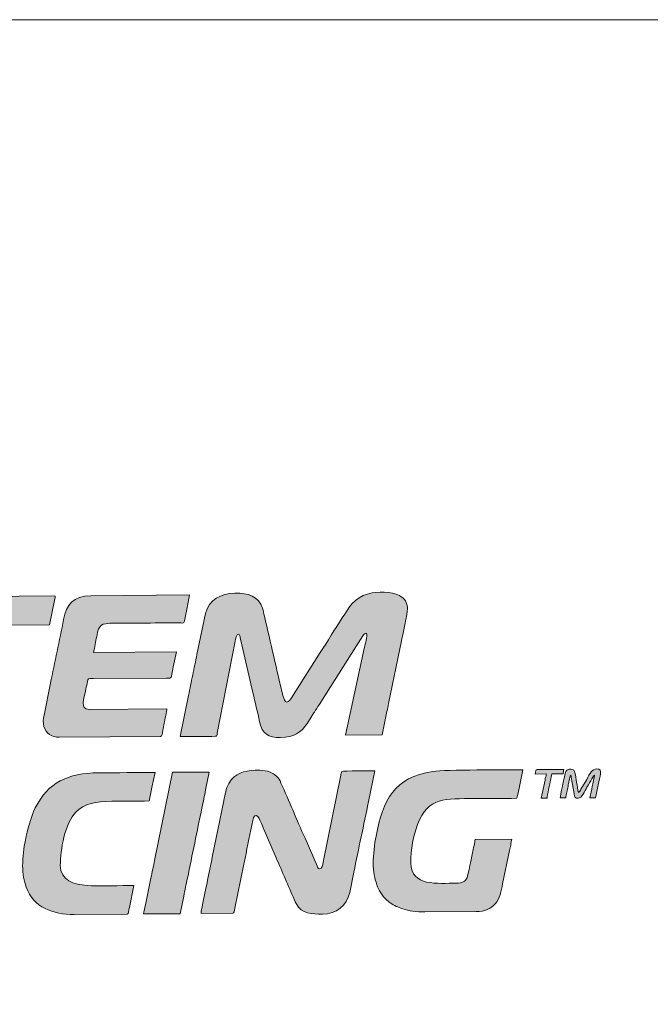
# Model space of a CAD drawing. Header units: millimetres. Extents: x 7 to 595, y -296 to -6.
# Tile 115 of 131: x 444 to 456, y -129 to -111. Entities that reach past the tile are written whole.
import ezdxf

# ---------------------------------------------------------------- set-up
doc = ezdxf.new("R2010")
doc.units = ezdxf.units.MM
doc.header["$MEASUREMENT"] = 0
doc.layers.add('Layer 1', color=7, linetype='Continuous', lineweight=0)

# ---------------------------------------------------------------- blocks, each defined once
blk = doc.blocks.new('Block_35')
at = {"layer": 'Layer 1', "color": 240, "lineweight": 0, "true_color": 0xed2224}
blk.add_open_spline([(496.406, -118.691), (496.406, -118.691), (496.406, -146.709), (496.406, -146.709), (496.406, -146.709), (426.406, -146.709), (426.406, -146.709), (426.406, -146.709), (426.406, -120.709), (426.406, -120.709), (426.406, -115.209), (430.906, -110.709), (436.406, -110.709), (436.406, -110.709), (496.406, -110.709), (496.406, -110.709)], degree=3, knots=[0, 0, 0, 0, 1, 1, 1, 2, 2, 2, 3, 3, 3, 4, 4, 4, 5, 5, 5, 5], dxfattribs=at)
blk = doc.blocks.new('Block_38')
at = {"layer": 'Layer 1', "true_color": 0x100d12, "transparency": 33554687}
h = blk.add_hatch(color=188, dxfattribs=at)
edge = h.paths.add_edge_path()
edge.add_spline(control_points=[(442.046, -122.18), (442.046, -122.18), (443.042, -122.173), (443.042, -122.173), (443.041, -122.199), (443.034, -122.217), (443.03, -122.237), (442.961, -122.567), (442.898, -122.911), (442.825, -123.236), (442.806, -123.326), (442.789, -123.409), (442.772, -123.499), (442.772, -123.499), (442.608, -124.305), (442.608, -124.305), (442.608, -124.305), (443.299, -124.3), (443.299, -124.3), (443.299, -124.3), (443.68, -122.438), (443.68, -122.438), (443.69, -122.387), (443.732, -122.206), (443.733, -122.168), (443.733, -122.168), (444.735, -122.16), (444.735, -122.16), (444.735, -122.16), (444.837, -121.67), (444.837, -121.67), (444.842, -121.648), (444.861, -121.613), (444.828, -121.614), (444.828, -121.614), (442.174, -121.633), (442.174, -121.633), (442.149, -121.633), (442.15, -121.662), (442.145, -121.687), (442.145, -121.687), (442.101, -121.898), (442.101, -121.898), (442.091, -121.947), (442.082, -121.989), (442.073, -122.035), (442.066, -122.076), (442.047, -122.138), (442.046, -122.18)], knot_values=[0, 0, 0, 0, 1, 1, 1, 2, 2, 2, 3, 3, 3, 4, 4, 4, 5, 5, 5, 6, 6, 6, 7, 7, 7, 8, 8, 8, 9, 9, 9, 10, 10, 10, 11, 11, 11, 12, 12, 12, 13, 13, 13, 14, 14, 14, 15, 15, 15, 16, 16, 16, 16], degree=3, periodic=0)
h = blk.add_hatch(color=188, dxfattribs=at)
edge = h.paths.add_edge_path()
edge.add_spline(control_points=[(444.917, -124.288), (444.917, -124.288), (446.839, -124.274), (446.839, -124.274), (446.865, -124.274), (446.869, -124.209), (446.879, -124.156), (446.888, -124.108), (446.897, -124.067), (446.906, -124.019), (446.916, -123.968), (446.96, -123.784), (446.959, -123.748), (446.959, -123.748), (445.487, -123.759), (445.487, -123.759), (445.304, -123.76), (445.391, -123.56), (445.426, -123.376), (445.435, -123.325), (445.447, -123.283), (445.456, -123.234), (445.468, -123.168), (445.447, -123.178), (445.572, -123.178), (445.572, -123.178), (446.948, -123.168), (446.948, -123.168), (447.066, -123.167), (447.021, -123.2), (447.078, -122.952), (447.078, -122.952), (447.138, -122.668), (447.138, -122.668), (447.138, -122.668), (445.569, -122.68), (445.569, -122.68), (445.58, -122.656), (445.591, -122.568), (445.6, -122.532), (445.611, -122.48), (445.62, -122.434), (445.629, -122.383), (445.649, -122.279), (445.662, -122.186), (445.754, -122.149), (445.839, -122.114), (446.322, -122.128), (446.463, -122.127), (446.705, -122.125), (446.947, -122.123), (447.189, -122.122), (447.298, -122.121), (447.274, -122.173), (447.327, -121.9), (447.327, -121.9), (447.386, -121.595), (447.386, -121.595), (447.386, -121.595), (445.519, -121.609), (445.519, -121.609), (445.178, -121.611), (445.059, -121.776), (445.004, -122.061), (444.927, -122.458), (444.833, -122.871), (444.757, -123.266), (444.757, -123.266), (444.633, -123.872), (444.633, -123.872), (444.619, -123.945), (444.613, -124.013), (444.631, -124.083), (444.664, -124.21), (444.787, -124.289), (444.917, -124.288)], knot_values=[0, 0, 0, 0, 1, 1, 1, 2, 2, 2, 3, 3, 3, 4, 4, 4, 5, 5, 5, 6, 6, 6, 7, 7, 7, 8, 8, 8, 9, 9, 9, 10, 10, 10, 11, 11, 11, 12, 12, 12, 13, 13, 13, 14, 14, 14, 15, 15, 15, 16, 16, 16, 17, 17, 17, 18, 18, 18, 19, 19, 19, 20, 20, 20, 21, 21, 21, 22, 22, 22, 23, 23, 23, 24, 24, 24, 25, 25, 25, 25], degree=3, periodic=0)
h = blk.add_hatch(color=188, dxfattribs=at)
edge = h.paths.add_edge_path()
edge.add_spline(control_points=[(447.205, -124.272), (447.347, -124.271), (447.738, -124.275), (447.87, -124.268), (447.913, -124.265), (447.902, -124.253), (447.909, -124.211), (447.909, -124.211), (448.249, -122.466), (448.249, -122.466), (448.257, -122.425), (448.268, -122.335), (448.311, -122.335), (448.335, -122.335), (448.336, -122.363), (448.342, -122.387), (448.348, -122.413), (448.35, -122.43), (448.356, -122.456), (448.356, -122.456), (448.583, -123.437), (448.583, -123.437), (448.624, -123.622), (448.672, -123.808), (448.711, -123.998), (448.756, -124.218), (448.874, -124.294), (449.106, -124.293), (449.359, -124.291), (449.492, -124.198), (449.616, -124.019), (449.616, -124.019), (449.703, -123.878), (449.703, -123.878), (449.717, -123.852), (449.731, -123.834), (449.746, -123.811), (449.776, -123.765), (449.805, -123.718), (449.835, -123.672), (449.835, -123.672), (450.052, -123.33), (450.052, -123.33), (450.068, -123.306), (450.08, -123.287), (450.096, -123.264), (450.112, -123.239), (450.122, -123.22), (450.138, -123.195), (450.138, -123.195), (450.445, -122.716), (450.445, -122.716), (450.46, -122.689), (450.472, -122.673), (450.488, -122.648), (450.488, -122.648), (450.665, -122.369), (450.665, -122.369), (450.681, -122.342), (450.69, -122.318), (450.731, -122.317), (450.751, -122.404), (450.714, -122.493), (450.691, -122.607), (450.691, -122.607), (450.337, -124.249), (450.337, -124.249), (450.337, -124.249), (451.028, -124.244), (451.028, -124.244), (451.028, -124.244), (451.119, -123.798), (451.119, -123.798), (451.13, -123.744), (451.138, -123.701), (451.149, -123.649), (451.149, -123.649), (451.394, -122.463), (451.394, -122.463), (451.409, -122.386), (451.509, -121.928), (451.508, -121.862), (451.507, -121.735), (451.454, -121.658), (451.355, -121.607), (451.197, -121.528), (450.943, -121.522), (450.768, -121.572), (450.487, -121.651), (450.403, -121.831), (450.272, -122.03), (450.133, -122.241), (449.995, -122.475), (449.857, -122.685), (449.857, -122.685), (449.344, -123.49), (449.344, -123.49), (449.292, -123.572), (449.211, -123.728), (449.157, -123.517), (449.033, -123.024), (448.921, -122.495), (448.801, -121.998), (448.788, -121.946), (448.779, -121.893), (448.765, -121.847), (448.691, -121.612), (448.496, -121.559), (448.243, -121.561), (447.98, -121.563), (447.751, -121.689), (447.686, -121.945), (447.686, -121.945), (447.526, -122.721), (447.526, -122.721), (447.496, -122.849), (447.475, -122.981), (447.445, -123.109), (447.431, -123.171), (447.418, -123.24), (447.406, -123.303), (447.393, -123.368), (447.378, -123.433), (447.366, -123.497), (447.366, -123.497), (447.205, -124.272), (447.205, -124.272)], knot_values=[0, 0, 0, 0, 1, 1, 1, 2, 2, 2, 3, 3, 3, 4, 4, 4, 5, 5, 5, 6, 6, 6, 7, 7, 7, 8, 8, 8, 9, 9, 9, 10, 10, 10, 11, 11, 11, 12, 12, 12, 13, 13, 13, 14, 14, 14, 15, 15, 15, 16, 16, 16, 17, 17, 17, 18, 18, 18, 19, 19, 19, 20, 20, 20, 21, 21, 21, 22, 22, 22, 23, 23, 23, 24, 24, 24, 25, 25, 25, 26, 26, 26, 27, 27, 27, 28, 28, 28, 29, 29, 29, 30, 30, 30, 31, 31, 31, 32, 32, 32, 33, 33, 33, 34, 34, 34, 35, 35, 35, 36, 36, 36, 37, 37, 37, 38, 38, 38, 39, 39, 39, 40, 40, 40, 41, 41, 41, 42, 42, 42, 42], degree=3, periodic=0)
h = blk.add_hatch(color=188, dxfattribs=at)
edge = h.paths.add_edge_path()
edge.add_spline(control_points=[(444.229, -126.72), (444.23, -126.876), (444.256, -127.007), (444.297, -127.125), (444.43, -127.507), (444.808, -127.642), (445.204, -127.639), (445.204, -127.639), (446.206, -127.632), (446.206, -127.632), (446.232, -127.632), (446.237, -127.562), (446.247, -127.508), (446.247, -127.508), (446.334, -127.092), (446.334, -127.092), (446.115, -127.094), (445.638, -127.105), (445.449, -127.091), (445.203, -127.073), (444.943, -126.999), (444.941, -126.708), (444.939, -126.423), (445.031, -125.91), (445.233, -125.705), (445.403, -125.533), (445.611, -125.5), (445.914, -125.498), (446.149, -125.496), (446.384, -125.495), (446.619, -125.493), (446.632, -125.465), (446.691, -125.149), (446.705, -125.09), (446.705, -125.09), (446.733, -124.953), (446.733, -124.953), (446.378, -124.955), (446.023, -124.958), (445.668, -124.96), (445.08, -124.965), (444.705, -125.144), (444.468, -125.624), (444.381, -125.8), (444.319, -126.043), (444.281, -126.235), (444.251, -126.382), (444.228, -126.543), (444.229, -126.72)], knot_values=[0, 0, 0, 0, 1, 1, 1, 2, 2, 2, 3, 3, 3, 4, 4, 4, 5, 5, 5, 6, 6, 6, 7, 7, 7, 8, 8, 8, 9, 9, 9, 10, 10, 10, 11, 11, 11, 12, 12, 12, 13, 13, 13, 14, 14, 14, 15, 15, 15, 16, 16, 16, 16], degree=3, periodic=0)
h = blk.add_hatch(color=188, dxfattribs=at)
edge = h.paths.add_edge_path()
edge.add_spline(control_points=[(446.517, -127.63), (446.517, -127.63), (447.209, -127.625), (447.209, -127.625), (447.209, -127.625), (447.276, -127.293), (447.276, -127.293), (447.298, -127.182), (447.32, -127.071), (447.345, -126.956), (447.44, -126.514), (447.525, -126.064), (447.62, -125.621), (447.644, -125.506), (447.667, -125.395), (447.689, -125.284), (447.689, -125.284), (447.756, -124.945), (447.756, -124.945), (447.756, -124.945), (447.065, -124.95), (447.065, -124.95), (447.065, -124.95), (446.724, -126.618), (446.724, -126.618), (446.702, -126.729), (446.679, -126.84), (446.655, -126.955), (446.655, -126.955), (446.551, -127.457), (446.551, -127.457), (446.541, -127.509), (446.521, -127.579), (446.517, -127.63)], knot_values=[0, 0, 0, 0, 1, 1, 1, 2, 2, 2, 3, 3, 3, 4, 4, 4, 5, 5, 5, 6, 6, 6, 7, 7, 7, 8, 8, 8, 9, 9, 9, 10, 10, 10, 11, 11, 11, 11], degree=3, periodic=0)
h = blk.add_hatch(color=188, dxfattribs=at)
edge = h.paths.add_edge_path()
edge.add_spline(control_points=[(447.603, -127.622), (447.603, -127.622), (448.204, -127.618), (448.204, -127.618), (448.231, -127.617), (448.23, -127.571), (448.242, -127.518), (448.242, -127.518), (448.412, -126.69), (448.412, -126.69), (448.427, -126.613), (448.445, -126.536), (448.46, -126.456), (448.475, -126.38), (448.491, -126.298), (448.509, -126.216), (448.509, -126.216), (448.582, -125.863), (448.582, -125.863), (448.587, -125.84), (448.588, -125.826), (448.597, -125.808), (448.662, -125.67), (448.745, -125.927), (448.776, -126), (448.776, -126), (449.003, -126.522), (449.003, -126.522), (449.116, -126.772), (449.23, -127.052), (449.343, -127.305), (449.361, -127.346), (449.379, -127.393), (449.401, -127.434), (449.512, -127.637), (449.701, -127.634), (449.898, -127.633), (450.17, -127.631), (450.356, -127.474), (450.415, -127.223), (450.415, -127.223), (450.493, -126.84), (450.493, -126.84), (450.579, -126.397), (450.683, -125.947), (450.768, -125.505), (450.768, -125.505), (450.888, -124.923), (450.888, -124.923), (450.853, -124.923), (450.28, -124.918), (450.265, -124.934), (450.257, -124.942), (450.249, -124.994), (450.247, -125.005), (450.247, -125.005), (449.911, -126.65), (449.911, -126.65), (449.9, -126.706), (449.896, -126.776), (449.843, -126.776), (449.816, -126.776), (449.806, -126.741), (449.796, -126.719), (449.796, -126.719), (449.569, -126.197), (449.569, -126.197), (449.415, -125.853), (449.27, -125.497), (449.115, -125.154), (449.087, -125.092), (449.076, -125.069), (449.03, -125.024), (448.991, -124.985), (448.955, -124.963), (448.898, -124.943), (448.846, -124.925), (448.788, -124.91), (448.717, -124.911), (448.717, -124.911), (448.627, -124.911), (448.627, -124.911), (448.415, -124.924), (448.249, -124.959), (448.128, -125.161), (448.072, -125.254), (448.06, -125.372), (448.034, -125.493), (448.034, -125.493), (447.816, -126.555), (447.816, -126.555), (447.793, -126.672), (447.766, -126.792), (447.743, -126.909), (447.732, -126.971), (447.602, -127.565), (447.603, -127.622)], knot_values=[0, 0, 0, 0, 1, 1, 1, 2, 2, 2, 3, 3, 3, 4, 4, 4, 5, 5, 5, 6, 6, 6, 7, 7, 7, 8, 8, 8, 9, 9, 9, 10, 10, 10, 11, 11, 11, 12, 12, 12, 13, 13, 13, 14, 14, 14, 15, 15, 15, 16, 16, 16, 17, 17, 17, 18, 18, 18, 19, 19, 19, 20, 20, 20, 21, 21, 21, 22, 22, 22, 23, 23, 23, 24, 24, 24, 25, 25, 25, 26, 26, 26, 27, 27, 27, 28, 28, 28, 29, 29, 29, 30, 30, 30, 31, 31, 31, 32, 32, 32, 32], degree=3, periodic=0)
h = blk.add_hatch(color=188, dxfattribs=at)
edge = h.paths.add_edge_path()
edge.add_spline(control_points=[(450.859, -126.672), (450.859, -126.737), (450.868, -126.827), (450.878, -126.889), (450.89, -126.964), (450.905, -127.013), (450.927, -127.077), (450.964, -127.184), (451.032, -127.291), (451.115, -127.367), (451.128, -127.379), (451.132, -127.379), (451.145, -127.391), (451.161, -127.404), (451.161, -127.406), (451.179, -127.419), (451.266, -127.478), (451.319, -127.501), (451.417, -127.533), (451.534, -127.571), (451.677, -127.592), (451.833, -127.591), (451.833, -127.591), (452.808, -127.584), (452.808, -127.584), (452.967, -127.583), (453.075, -127.54), (453.172, -127.435), (453.25, -127.35), (453.282, -127.193), (453.307, -127.06), (453.307, -127.06), (453.438, -126.427), (453.438, -126.427), (453.444, -126.394), (453.452, -126.362), (453.459, -126.324), (453.465, -126.292), (453.472, -126.24), (453.483, -126.217), (453.483, -126.217), (452.785, -126.222), (452.785, -126.222), (452.785, -126.257), (452.748, -126.415), (452.739, -126.465), (452.723, -126.543), (452.654, -126.894), (452.633, -126.945), (452.602, -127.019), (452.541, -127.047), (452.438, -127.048), (452.073, -127.05), (451.574, -127.114), (451.571, -126.667), (451.569, -126.419), (451.621, -126.134), (451.697, -125.94), (451.903, -125.412), (452.217, -125.452), (452.786, -125.448), (453.048, -125.446), (453.311, -125.444), (453.574, -125.442), (453.584, -125.42), (453.597, -125.346), (453.604, -125.314), (453.604, -125.314), (453.687, -124.902), (453.687, -124.902), (453.387, -124.904), (452.234, -124.898), (451.987, -124.935), (451.256, -125.044), (451.045, -125.473), (450.913, -126.156), (450.884, -126.307), (450.858, -126.512), (450.859, -126.672)], knot_values=[0, 0, 0, 0, 1, 1, 1, 2, 2, 2, 3, 3, 3, 4, 4, 4, 5, 5, 5, 6, 6, 6, 7, 7, 7, 8, 8, 8, 9, 9, 9, 10, 10, 10, 11, 11, 11, 12, 12, 12, 13, 13, 13, 14, 14, 14, 15, 15, 15, 16, 16, 16, 17, 17, 17, 18, 18, 18, 19, 19, 19, 20, 20, 20, 21, 21, 21, 22, 22, 22, 23, 23, 23, 24, 24, 24, 25, 25, 25, 26, 26, 26, 26], degree=3, periodic=0)
h = blk.add_hatch(color=188, dxfattribs=at)
edge = h.paths.add_edge_path()
edge.add_spline(control_points=[(453.923, -124.983), (453.923, -124.983), (454.131, -124.982), (454.131, -124.982), (454.128, -125.019), (454.115, -125.057), (454.108, -125.097), (454.108, -125.097), (454.037, -125.439), (454.037, -125.439), (454.037, -125.439), (454.148, -125.438), (454.148, -125.438), (454.147, -125.4), (454.202, -125.156), (454.214, -125.098), (454.221, -125.061), (454.235, -125.022), (454.234, -124.981), (454.234, -124.981), (454.449, -124.98), (454.449, -124.98), (454.451, -124.95), (454.461, -124.928), (454.462, -124.897), (454.462, -124.897), (453.957, -124.9), (453.957, -124.9), (453.929, -124.9), (453.934, -124.936), (453.923, -124.983)], knot_values=[0, 0, 0, 0, 1, 1, 1, 2, 2, 2, 3, 3, 3, 4, 4, 4, 5, 5, 5, 6, 6, 6, 7, 7, 7, 8, 8, 8, 9, 9, 9, 10, 10, 10, 10], degree=3, periodic=0)
h = blk.add_hatch(color=188, dxfattribs=at)
edge = h.paths.add_edge_path()
edge.add_spline(control_points=[(454.397, -125.436), (454.397, -125.436), (454.5, -125.435), (454.5, -125.435), (454.503, -125.404), (454.514, -125.358), (454.521, -125.325), (454.528, -125.29), (454.535, -125.257), (454.543, -125.217), (454.551, -125.177), (454.559, -125.141), (454.565, -125.108), (454.575, -125.062), (454.574, -125.021), (454.594, -125.006), (454.594, -125.006), (454.659, -125.358), (454.659, -125.358), (454.669, -125.423), (454.677, -125.441), (454.735, -125.441), (454.802, -125.44), (454.857, -125.308), (454.901, -125.233), (454.922, -125.198), (455.023, -125.018), (455.043, -125.003), (455.044, -125.038), (455.011, -125.176), (455.002, -125.216), (454.986, -125.286), (454.973, -125.361), (454.957, -125.432), (454.957, -125.432), (455.06, -125.431), (455.06, -125.431), (455.07, -125.411), (455.082, -125.343), (455.088, -125.314), (455.096, -125.272), (455.105, -125.23), (455.113, -125.188), (455.144, -125.029), (455.21, -124.884), (455.091, -124.885), (454.989, -124.886), (454.961, -124.974), (454.896, -125.085), (454.896, -125.085), (454.786, -125.271), (454.786, -125.271), (454.774, -125.293), (454.766, -125.321), (454.741, -125.33), (454.714, -125.216), (454.697, -125.062), (454.674, -124.96), (454.67, -124.943), (454.663, -124.922), (454.654, -124.911), (454.632, -124.888), (454.516, -124.854), (454.488, -124.971), (454.474, -125.032), (454.396, -125.398), (454.397, -125.436)], knot_values=[0, 0, 0, 0, 1, 1, 1, 2, 2, 2, 3, 3, 3, 4, 4, 4, 5, 5, 5, 6, 6, 6, 7, 7, 7, 8, 8, 8, 9, 9, 9, 10, 10, 10, 11, 11, 11, 12, 12, 12, 13, 13, 13, 14, 14, 14, 15, 15, 15, 16, 16, 16, 17, 17, 17, 18, 18, 18, 19, 19, 19, 20, 20, 20, 21, 21, 21, 22, 22, 22, 22], degree=3, periodic=0)
at = {"layer": 'Layer 1'}
for points, knots in [([(442.046, -122.18), (442.046, -122.18), (443.042, -122.173), (443.042, -122.173), (443.041, -122.199), (443.034, -122.217), (443.03, -122.237), (442.961, -122.567), (442.898, -122.911), (442.825, -123.236), (442.806, -123.326), (442.789, -123.409), (442.772, -123.499), (442.772, -123.499), (442.608, -124.305), (442.608, -124.305), (442.608, -124.305), (443.299, -124.3), (443.299, -124.3), (443.299, -124.3), (443.68, -122.438), (443.68, -122.438), (443.69, -122.387), (443.732, -122.206), (443.733, -122.168), (443.733, -122.168), (444.735, -122.16), (444.735, -122.16), (444.735, -122.16), (444.837, -121.67), (444.837, -121.67), (444.842, -121.648), (444.861, -121.613), (444.828, -121.614), (444.828, -121.614), (442.174, -121.633), (442.174, -121.633), (442.149, -121.633), (442.15, -121.662), (442.145, -121.687), (442.145, -121.687), (442.101, -121.898), (442.101, -121.898), (442.091, -121.947), (442.082, -121.989), (442.073, -122.035), (442.066, -122.076), (442.047, -122.138), (442.046, -122.18)], [0, 0, 0, 0, 1, 1, 1, 2, 2, 2, 3, 3, 3, 4, 4, 4, 5, 5, 5, 6, 6, 6, 7, 7, 7, 8, 8, 8, 9, 9, 9, 10, 10, 10, 11, 11, 11, 12, 12, 12, 13, 13, 13, 14, 14, 14, 15, 15, 15, 16, 16, 16, 16]), ([(444.917, -124.288), (444.917, -124.288), (446.839, -124.274), (446.839, -124.274), (446.865, -124.274), (446.869, -124.209), (446.879, -124.156), (446.888, -124.108), (446.897, -124.067), (446.906, -124.019), (446.916, -123.968), (446.96, -123.784), (446.959, -123.748), (446.959, -123.748), (445.487, -123.759), (445.487, -123.759), (445.304, -123.76), (445.391, -123.56), (445.426, -123.376), (445.435, -123.325), (445.447, -123.283), (445.456, -123.234), (445.468, -123.168), (445.447, -123.178), (445.572, -123.178), (445.572, -123.178), (446.948, -123.168), (446.948, -123.168), (447.066, -123.167), (447.021, -123.2), (447.078, -122.952), (447.078, -122.952), (447.138, -122.668), (447.138, -122.668), (447.138, -122.668), (445.569, -122.68), (445.569, -122.68), (445.58, -122.656), (445.591, -122.568), (445.6, -122.532), (445.611, -122.48), (445.62, -122.434), (445.629, -122.383), (445.649, -122.279), (445.662, -122.186), (445.754, -122.149), (445.839, -122.114), (446.322, -122.128), (446.463, -122.127), (446.705, -122.125), (446.947, -122.123), (447.189, -122.122), (447.298, -122.121), (447.274, -122.173), (447.327, -121.9), (447.327, -121.9), (447.386, -121.595), (447.386, -121.595), (447.386, -121.595), (445.519, -121.609), (445.519, -121.609), (445.178, -121.611), (445.059, -121.776), (445.004, -122.061), (444.927, -122.458), (444.833, -122.871), (444.757, -123.266), (444.757, -123.266), (444.633, -123.872), (444.633, -123.872), (444.619, -123.945), (444.613, -124.013), (444.631, -124.083), (444.664, -124.21), (444.787, -124.289), (444.917, -124.288)], [0, 0, 0, 0, 1, 1, 1, 2, 2, 2, 3, 3, 3, 4, 4, 4, 5, 5, 5, 6, 6, 6, 7, 7, 7, 8, 8, 8, 9, 9, 9, 10, 10, 10, 11, 11, 11, 12, 12, 12, 13, 13, 13, 14, 14, 14, 15, 15, 15, 16, 16, 16, 17, 17, 17, 18, 18, 18, 19, 19, 19, 20, 20, 20, 21, 21, 21, 22, 22, 22, 23, 23, 23, 24, 24, 24, 25, 25, 25, 25]), ([(447.205, -124.272), (447.347, -124.271), (447.738, -124.275), (447.87, -124.268), (447.913, -124.265), (447.902, -124.253), (447.909, -124.211), (447.909, -124.211), (448.249, -122.466), (448.249, -122.466), (448.257, -122.425), (448.268, -122.335), (448.311, -122.335), (448.335, -122.335), (448.336, -122.363), (448.342, -122.387), (448.348, -122.413), (448.35, -122.43), (448.356, -122.456), (448.356, -122.456), (448.583, -123.437), (448.583, -123.437), (448.624, -123.622), (448.672, -123.808), (448.711, -123.998), (448.756, -124.218), (448.874, -124.294), (449.106, -124.293), (449.359, -124.291), (449.492, -124.198), (449.616, -124.019), (449.616, -124.019), (449.703, -123.878), (449.703, -123.878), (449.717, -123.852), (449.731, -123.834), (449.746, -123.811), (449.776, -123.765), (449.805, -123.718), (449.835, -123.672), (449.835, -123.672), (450.052, -123.33), (450.052, -123.33), (450.068, -123.306), (450.08, -123.287), (450.096, -123.264), (450.112, -123.239), (450.122, -123.22), (450.138, -123.195), (450.138, -123.195), (450.445, -122.716), (450.445, -122.716), (450.46, -122.689), (450.472, -122.673), (450.488, -122.648), (450.488, -122.648), (450.665, -122.369), (450.665, -122.369), (450.681, -122.342), (450.69, -122.318), (450.731, -122.317), (450.751, -122.404), (450.714, -122.493), (450.691, -122.607), (450.691, -122.607), (450.337, -124.249), (450.337, -124.249), (450.337, -124.249), (451.028, -124.244), (451.028, -124.244), (451.028, -124.244), (451.119, -123.798), (451.119, -123.798), (451.13, -123.744), (451.138, -123.701), (451.149, -123.649), (451.149, -123.649), (451.394, -122.463), (451.394, -122.463), (451.409, -122.386), (451.509, -121.928), (451.508, -121.862), (451.507, -121.735), (451.454, -121.658), (451.355, -121.607), (451.197, -121.528), (450.943, -121.522), (450.768, -121.572), (450.487, -121.651), (450.403, -121.831), (450.272, -122.03), (450.133, -122.241), (449.995, -122.475), (449.857, -122.685), (449.857, -122.685), (449.344, -123.49), (449.344, -123.49), (449.292, -123.572), (449.211, -123.728), (449.157, -123.517), (449.033, -123.024), (448.921, -122.495), (448.801, -121.998), (448.788, -121.946), (448.779, -121.893), (448.765, -121.847), (448.691, -121.612), (448.496, -121.559), (448.243, -121.561), (447.98, -121.563), (447.751, -121.689), (447.686, -121.945), (447.686, -121.945), (447.526, -122.721), (447.526, -122.721), (447.496, -122.849), (447.475, -122.981), (447.445, -123.109), (447.431, -123.171), (447.418, -123.24), (447.406, -123.303), (447.393, -123.368), (447.378, -123.433), (447.366, -123.497), (447.366, -123.497), (447.205, -124.272), (447.205, -124.272)], [0, 0, 0, 0, 1, 1, 1, 2, 2, 2, 3, 3, 3, 4, 4, 4, 5, 5, 5, 6, 6, 6, 7, 7, 7, 8, 8, 8, 9, 9, 9, 10, 10, 10, 11, 11, 11, 12, 12, 12, 13, 13, 13, 14, 14, 14, 15, 15, 15, 16, 16, 16, 17, 17, 17, 18, 18, 18, 19, 19, 19, 20, 20, 20, 21, 21, 21, 22, 22, 22, 23, 23, 23, 24, 24, 24, 25, 25, 25, 26, 26, 26, 27, 27, 27, 28, 28, 28, 29, 29, 29, 30, 30, 30, 31, 31, 31, 32, 32, 32, 33, 33, 33, 34, 34, 34, 35, 35, 35, 36, 36, 36, 37, 37, 37, 38, 38, 38, 39, 39, 39, 40, 40, 40, 41, 41, 41, 42, 42, 42, 42]), ([(444.229, -126.72), (444.23, -126.876), (444.256, -127.007), (444.297, -127.125), (444.43, -127.507), (444.808, -127.642), (445.204, -127.639), (445.204, -127.639), (446.206, -127.632), (446.206, -127.632), (446.232, -127.632), (446.237, -127.562), (446.247, -127.508), (446.247, -127.508), (446.334, -127.092), (446.334, -127.092), (446.115, -127.094), (445.638, -127.105), (445.449, -127.091), (445.203, -127.073), (444.943, -126.999), (444.941, -126.708), (444.939, -126.423), (445.031, -125.91), (445.233, -125.705), (445.403, -125.533), (445.611, -125.5), (445.914, -125.498), (446.149, -125.496), (446.384, -125.495), (446.619, -125.493), (446.632, -125.465), (446.691, -125.149), (446.705, -125.09), (446.705, -125.09), (446.733, -124.953), (446.733, -124.953), (446.378, -124.955), (446.023, -124.958), (445.668, -124.96), (445.08, -124.965), (444.705, -125.144), (444.468, -125.624), (444.381, -125.8), (444.319, -126.043), (444.281, -126.235), (444.251, -126.382), (444.228, -126.543), (444.229, -126.72)], [0, 0, 0, 0, 1, 1, 1, 2, 2, 2, 3, 3, 3, 4, 4, 4, 5, 5, 5, 6, 6, 6, 7, 7, 7, 8, 8, 8, 9, 9, 9, 10, 10, 10, 11, 11, 11, 12, 12, 12, 13, 13, 13, 14, 14, 14, 15, 15, 15, 16, 16, 16, 16]), ([(446.517, -127.63), (446.517, -127.63), (447.209, -127.625), (447.209, -127.625), (447.209, -127.625), (447.276, -127.293), (447.276, -127.293), (447.298, -127.182), (447.32, -127.071), (447.345, -126.956), (447.44, -126.514), (447.525, -126.064), (447.62, -125.621), (447.644, -125.506), (447.667, -125.395), (447.689, -125.284), (447.689, -125.284), (447.756, -124.945), (447.756, -124.945), (447.756, -124.945), (447.065, -124.95), (447.065, -124.95), (447.065, -124.95), (446.724, -126.618), (446.724, -126.618), (446.702, -126.729), (446.679, -126.84), (446.655, -126.955), (446.655, -126.955), (446.551, -127.457), (446.551, -127.457), (446.541, -127.509), (446.521, -127.579), (446.517, -127.63)], [0, 0, 0, 0, 1, 1, 1, 2, 2, 2, 3, 3, 3, 4, 4, 4, 5, 5, 5, 6, 6, 6, 7, 7, 7, 8, 8, 8, 9, 9, 9, 10, 10, 10, 11, 11, 11, 11]), ([(447.603, -127.622), (447.603, -127.622), (448.204, -127.618), (448.204, -127.618), (448.231, -127.617), (448.23, -127.571), (448.242, -127.518), (448.242, -127.518), (448.412, -126.69), (448.412, -126.69), (448.427, -126.613), (448.445, -126.536), (448.46, -126.456), (448.475, -126.38), (448.491, -126.298), (448.509, -126.216), (448.509, -126.216), (448.582, -125.863), (448.582, -125.863), (448.587, -125.84), (448.588, -125.826), (448.597, -125.808), (448.662, -125.67), (448.745, -125.927), (448.776, -126), (448.776, -126), (449.003, -126.522), (449.003, -126.522), (449.116, -126.772), (449.23, -127.052), (449.343, -127.305), (449.361, -127.346), (449.379, -127.393), (449.401, -127.434), (449.512, -127.637), (449.701, -127.634), (449.898, -127.633), (450.17, -127.631), (450.356, -127.474), (450.415, -127.223), (450.415, -127.223), (450.493, -126.84), (450.493, -126.84), (450.579, -126.397), (450.683, -125.947), (450.768, -125.505), (450.768, -125.505), (450.888, -124.923), (450.888, -124.923), (450.853, -124.923), (450.28, -124.918), (450.265, -124.934), (450.257, -124.942), (450.249, -124.994), (450.247, -125.005), (450.247, -125.005), (449.911, -126.65), (449.911, -126.65), (449.9, -126.706), (449.896, -126.776), (449.843, -126.776), (449.816, -126.776), (449.806, -126.741), (449.796, -126.719), (449.796, -126.719), (449.569, -126.197), (449.569, -126.197), (449.415, -125.853), (449.27, -125.497), (449.115, -125.154), (449.087, -125.092), (449.076, -125.069), (449.03, -125.024), (448.991, -124.985), (448.955, -124.963), (448.898, -124.943), (448.846, -124.925), (448.788, -124.91), (448.717, -124.911), (448.717, -124.911), (448.627, -124.911), (448.627, -124.911), (448.415, -124.924), (448.249, -124.959), (448.128, -125.161), (448.072, -125.254), (448.06, -125.372), (448.034, -125.493), (448.034, -125.493), (447.816, -126.555), (447.816, -126.555), (447.793, -126.672), (447.766, -126.792), (447.743, -126.909), (447.732, -126.971), (447.602, -127.565), (447.603, -127.622)], [0, 0, 0, 0, 1, 1, 1, 2, 2, 2, 3, 3, 3, 4, 4, 4, 5, 5, 5, 6, 6, 6, 7, 7, 7, 8, 8, 8, 9, 9, 9, 10, 10, 10, 11, 11, 11, 12, 12, 12, 13, 13, 13, 14, 14, 14, 15, 15, 15, 16, 16, 16, 17, 17, 17, 18, 18, 18, 19, 19, 19, 20, 20, 20, 21, 21, 21, 22, 22, 22, 23, 23, 23, 24, 24, 24, 25, 25, 25, 26, 26, 26, 27, 27, 27, 28, 28, 28, 29, 29, 29, 30, 30, 30, 31, 31, 31, 32, 32, 32, 32]), ([(450.859, -126.672), (450.859, -126.737), (450.868, -126.827), (450.878, -126.889), (450.89, -126.964), (450.905, -127.013), (450.927, -127.077), (450.964, -127.184), (451.032, -127.291), (451.115, -127.367), (451.128, -127.379), (451.132, -127.379), (451.145, -127.391), (451.161, -127.404), (451.161, -127.406), (451.179, -127.419), (451.266, -127.478), (451.319, -127.501), (451.417, -127.533), (451.534, -127.571), (451.677, -127.592), (451.833, -127.591), (451.833, -127.591), (452.808, -127.584), (452.808, -127.584), (452.967, -127.583), (453.075, -127.54), (453.172, -127.435), (453.25, -127.35), (453.282, -127.193), (453.307, -127.06), (453.307, -127.06), (453.438, -126.427), (453.438, -126.427), (453.444, -126.394), (453.452, -126.362), (453.459, -126.324), (453.465, -126.292), (453.472, -126.24), (453.483, -126.217), (453.483, -126.217), (452.785, -126.222), (452.785, -126.222), (452.785, -126.257), (452.748, -126.415), (452.739, -126.465), (452.723, -126.543), (452.654, -126.894), (452.633, -126.945), (452.602, -127.019), (452.541, -127.047), (452.438, -127.048), (452.073, -127.05), (451.574, -127.114), (451.571, -126.667), (451.569, -126.419), (451.621, -126.134), (451.697, -125.94), (451.903, -125.412), (452.217, -125.452), (452.786, -125.448), (453.048, -125.446), (453.311, -125.444), (453.574, -125.442), (453.584, -125.42), (453.597, -125.346), (453.604, -125.314), (453.604, -125.314), (453.687, -124.902), (453.687, -124.902), (453.387, -124.904), (452.234, -124.898), (451.987, -124.935), (451.256, -125.044), (451.045, -125.473), (450.913, -126.156), (450.884, -126.307), (450.858, -126.512), (450.859, -126.672)], [0, 0, 0, 0, 1, 1, 1, 2, 2, 2, 3, 3, 3, 4, 4, 4, 5, 5, 5, 6, 6, 6, 7, 7, 7, 8, 8, 8, 9, 9, 9, 10, 10, 10, 11, 11, 11, 12, 12, 12, 13, 13, 13, 14, 14, 14, 15, 15, 15, 16, 16, 16, 17, 17, 17, 18, 18, 18, 19, 19, 19, 20, 20, 20, 21, 21, 21, 22, 22, 22, 23, 23, 23, 24, 24, 24, 25, 25, 25, 26, 26, 26, 26]), ([(453.923, -124.983), (453.923, -124.983), (454.131, -124.982), (454.131, -124.982), (454.128, -125.019), (454.115, -125.057), (454.108, -125.097), (454.108, -125.097), (454.037, -125.439), (454.037, -125.439), (454.037, -125.439), (454.148, -125.438), (454.148, -125.438), (454.147, -125.4), (454.202, -125.156), (454.214, -125.098), (454.221, -125.061), (454.235, -125.022), (454.234, -124.981), (454.234, -124.981), (454.449, -124.98), (454.449, -124.98), (454.451, -124.95), (454.461, -124.928), (454.462, -124.897), (454.462, -124.897), (453.957, -124.9), (453.957, -124.9), (453.929, -124.9), (453.934, -124.936), (453.923, -124.983)], [0, 0, 0, 0, 1, 1, 1, 2, 2, 2, 3, 3, 3, 4, 4, 4, 5, 5, 5, 6, 6, 6, 7, 7, 7, 8, 8, 8, 9, 9, 9, 10, 10, 10, 10]), ([(454.397, -125.436), (454.397, -125.436), (454.5, -125.435), (454.5, -125.435), (454.503, -125.404), (454.514, -125.358), (454.521, -125.325), (454.528, -125.29), (454.535, -125.257), (454.543, -125.217), (454.551, -125.177), (454.559, -125.141), (454.565, -125.108), (454.575, -125.062), (454.574, -125.021), (454.594, -125.006), (454.594, -125.006), (454.659, -125.358), (454.659, -125.358), (454.669, -125.423), (454.677, -125.441), (454.735, -125.441), (454.802, -125.44), (454.857, -125.308), (454.901, -125.233), (454.922, -125.198), (455.023, -125.018), (455.043, -125.003), (455.044, -125.038), (455.011, -125.176), (455.002, -125.216), (454.986, -125.286), (454.973, -125.361), (454.957, -125.432), (454.957, -125.432), (455.06, -125.431), (455.06, -125.431), (455.07, -125.411), (455.082, -125.343), (455.088, -125.314), (455.096, -125.272), (455.105, -125.23), (455.113, -125.188), (455.144, -125.029), (455.21, -124.884), (455.091, -124.885), (454.989, -124.886), (454.961, -124.974), (454.896, -125.085), (454.896, -125.085), (454.786, -125.271), (454.786, -125.271), (454.774, -125.293), (454.766, -125.321), (454.741, -125.33), (454.714, -125.216), (454.697, -125.062), (454.674, -124.96), (454.67, -124.943), (454.663, -124.922), (454.654, -124.911), (454.632, -124.888), (454.516, -124.854), (454.488, -124.971), (454.474, -125.032), (454.396, -125.398), (454.397, -125.436)], [0, 0, 0, 0, 1, 1, 1, 2, 2, 2, 3, 3, 3, 4, 4, 4, 5, 5, 5, 6, 6, 6, 7, 7, 7, 8, 8, 8, 9, 9, 9, 10, 10, 10, 11, 11, 11, 12, 12, 12, 13, 13, 13, 14, 14, 14, 15, 15, 15, 16, 16, 16, 17, 17, 17, 18, 18, 18, 19, 19, 19, 20, 20, 20, 21, 21, 21, 22, 22, 22, 22])]:
    blk.add_open_spline(points, degree=3, knots=knots, dxfattribs=at)
blk = doc.blocks.new('Block_37')
at = {"layer": 'Layer 1'}
blk.add_blockref('Block_38', (0, 0), dxfattribs=at)
blk = doc.blocks.new('Block_34')
at = {"layer": 'Layer 1'}
for name in ['Block_35', 'Block_37']:
    blk.add_blockref(name, (0, 0), dxfattribs=at)

msp = doc.modelspace()

# ---------------------------------------------------------------- block references
at = {"layer": 'Layer 1'}
msp.add_blockref('Block_34', (0, 0), dxfattribs=at)

doc.saveas('drawing.dxf')
